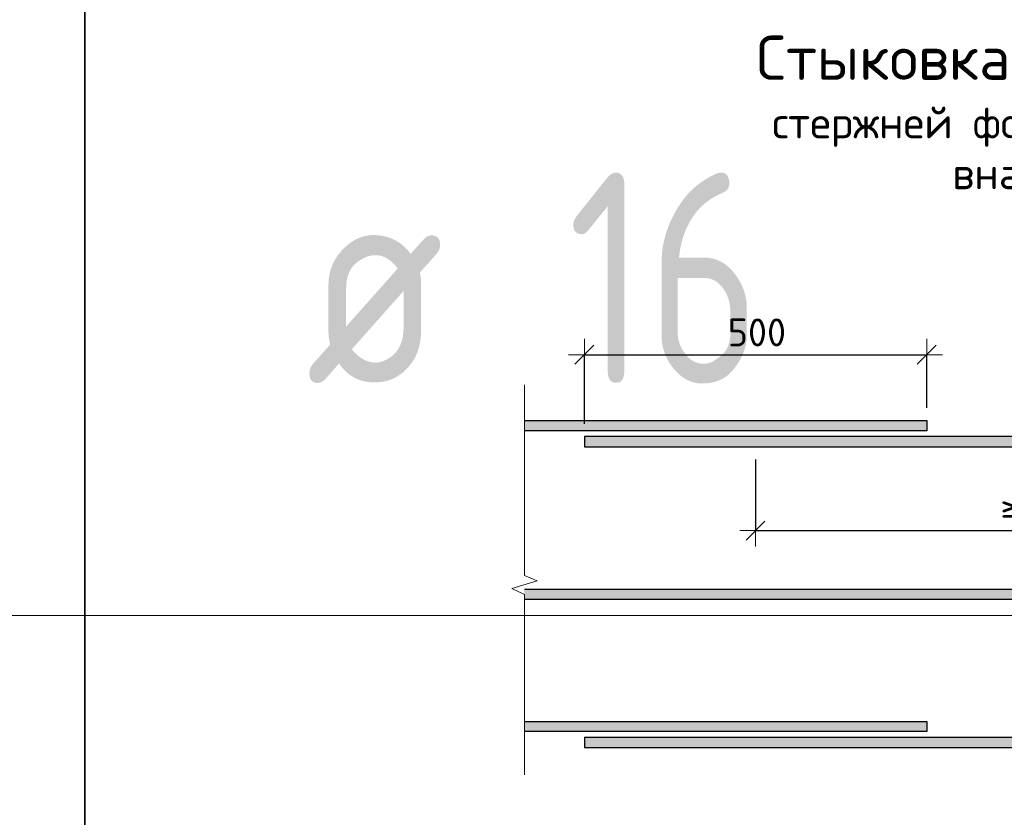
# Model space of a CAD drawing. Header units: metres. Extents: x -38 to 107, y -15 to 21.
# Tile 143 of 167: x 75.342 to 76.51, y 6.632 to 7.578. Entities that reach past the tile are written whole.
import ezdxf

# ---------------------------------------------------------------- set-up
doc = ezdxf.new("R2010")
doc.units = ezdxf.units.M
doc.header["$PDMODE"] = 65
doc.layers.add('XR$3$Арм.стержн.ниж.зоны Х', color=7, linetype='Continuous', lineweight=35, true_color=0xc600c6)
doc.layers.add('XR$5$Арм.стержн.ниж.зоны Х', color=7, linetype='Continuous', lineweight=35, true_color=0xc600c6)
for name, color, linetype, lineweight in [('XR$3$Размерная линия_ общее', 7, 'Continuous', 13), ('XR$4$Текст_ примечание', 7, 'Continuous', 13), ('XR$5$Размерная линия_ общее', 7, 'Continuous', 13)]:
    doc.layers.add(name, color=color, linetype=linetype, lineweight=lineweight)
doc.styles.add('ISOCPEUR', font='txt')
doc.dimstyles.new('DIMSTYLE_35', dxfattribs={"dimtxt": 0.033, "dimasz": 0.0375, "dimexe": 0, "dimexo": 0, "dimgap": 0.0165, "dimtad": 2, "dimdec": 0, "dimlfac": 1000, "dimrnd": 1, "dimzin": 12, "dimdsep": 46, "dimtxsty": 'ISOCPEUR', "dimblk1": 'ALL_ML_STRICH', "dimblk2": 'ALL_ML_STRICH', "dimsah": 1, "dimcen": 0, "dimclrd": 7, "dimclre": 256, "dimclrt": 7, "dimadec": 0, "dimazin": 0, "dimtfac": 1, "dimtdec": 0, "dimtix": 1, "dimtmove": 2, "dimatfit": 3, "dimfxl": 0, "dimtzin": 0, "dimlwd": 0, "dimlwe": -3, "dimarcsym": 0})
doc.dimstyles.new('DIMSTYLE_6', dxfattribs={"dimtxt": 0.033, "dimasz": 0.0375, "dimexe": 0, "dimexo": 0, "dimgap": 0.0165, "dimtad": 2, "dimdec": 0, "dimlfac": 1000, "dimrnd": 1, "dimzin": 12, "dimdsep": 46, "dimtxsty": 'ISOCPEUR', "dimblk1": 'ALL_ML_STRICH', "dimblk2": 'ALL_ML_STRICH', "dimsah": 1, "dimcen": 0, "dimclrd": 7, "dimclre": 256, "dimclrt": 7, "dimadec": 0, "dimazin": 0, "dimtfac": 1, "dimtdec": 0, "dimtix": 1, "dimtmove": 2, "dimatfit": 3, "dimfxl": 0, "dimtzin": 0, "dimlwd": 0, "dimlwe": -3, "dimarcsym": 0})
doc.dimstyles.new('DIMSTYLE_7', dxfattribs={"dimtxt": 0.033, "dimasz": 0.0375, "dimexe": 0, "dimexo": 0, "dimgap": 0.0165, "dimtad": 2, "dimdec": 0, "dimlfac": 1000, "dimrnd": 1, "dimzin": 12, "dimdsep": 46, "dimtxsty": 'ISOCPEUR', "dimblk1": 'ALL_ML_STRICH', "dimblk2": 'ALL_ML_STRICH', "dimsah": 1, "dimcen": 0, "dimclrd": 7, "dimclre": 256, "dimclrt": 7, "dimadec": 0, "dimazin": 0, "dimtfac": 1, "dimtdec": 0, "dimtix": 1, "dimtmove": 2, "dimatfit": 3, "dimfxl": 0, "dimtzin": 0, "dimlwd": 0, "dimlwe": -3, "dimarcsym": 0})
doc.dimstyles.new('DIMSTYLE_8', dxfattribs={"dimtxt": 0.033, "dimasz": 0.0375, "dimexe": 0, "dimexo": 0, "dimgap": 0.0165, "dimtad": 2, "dimdec": 0, "dimlfac": 1000, "dimrnd": 1, "dimzin": 12, "dimdsep": 46, "dimtxsty": 'ISOCPEUR', "dimblk1": 'ALL_ML_STRICH', "dimblk2": 'ALL_ML_STRICH', "dimsah": 1, "dimcen": 0, "dimclrd": 7, "dimclre": 256, "dimclrt": 7, "dimadec": 0, "dimazin": 0, "dimtfac": 1, "dimtdec": 0, "dimtix": 1, "dimtmove": 2, "dimatfit": 3, "dimfxl": 0, "dimtzin": 0, "dimlwd": 0, "dimlwe": -3, "dimarcsym": 0})

# ---------------------------------------------------------------- blocks, each defined once
blk = doc.blocks.new('ALL_ML_STRICH')
at = {"color": 0, "linetype": 'ByBlock', "lineweight": -2}
for p, q in [((0, -0.5), (0, 0.5)), ((-1, 0), (0.5, 0)), ((-0.3, -0.3), (0.3, 0.3))]:
    blk.add_line(p, q, dxfattribs=at)
blk = doc.blocks.new('*D40')
at = {"layer": 'DEFPOINTS', "color": 7, "linetype": 'Continuous', "lineweight": 13, "transparency": 33554687}
for p in [(76.0122, 7.1808), (76.4182, 7.1027), (76.0122, 7.0837)]:
    blk.add_point(p, dxfattribs=at)
at = {"layer": 'XR$3$Размерная линия_ общее', "color": 253, "linetype": 'Continuous', "lineweight": -2, "true_color": 0xa0a0a0, "transparency": 33554687}
for p, q in [((76.0122, 7.0987), (76.0122, 7.1808)), ((76.4182, 7.1177), (76.4182, 7.1808))]:
    blk.add_line(p, q, dxfattribs=at)
at = {"layer": 'XR$3$Размерная линия_ общее', "color": 7, "linetype": 'Continuous', "lineweight": -2, "transparency": 33554687}
blk.add_line((76.0122, 7.1808), (76.4182, 7.1808), dxfattribs=at)
at = {"layer": 'XR$3$Размерная линия_ общее', "color": 7, "linetype": 'Continuous', "lineweight": 13, "transparency": 33554687, "xscale": 0.0375, "yscale": 0.0375, "zscale": 0.0375, "rotation": 180}
blk.add_blockref('ALL_ML_STRICH', (76.0122, 7.1808), dxfattribs=at)
at = {"layer": 'XR$3$Размерная линия_ общее', "color": 7, "linetype": 'Continuous', "lineweight": 13, "transparency": 33554687, "xscale": 0.0375, "yscale": 0.0375, "zscale": 0.0375}
blk.add_blockref('ALL_ML_STRICH', (76.4182, 7.1808), dxfattribs=at)
at = {"layer": 'XR$3$Размерная линия_ общее', "color": 7, "linetype": 'Continuous', "lineweight": 13, "transparency": 33554687, "insert": (76.1822, 7.2238), "char_height": 0.033, "width": 0.00165, "attachment_point": 1, "line_spacing_factor": 0.60241, "style": 'ISOCPEUR'}
blk.add_mtext('500', dxfattribs=at)
blk = doc.blocks.new('*D41')
at = {"layer": 'DEFPOINTS', "color": 7, "linetype": 'Continuous', "lineweight": 13, "transparency": 33554687}
for p in [(76.2152, 7.0717), (76.2152, 6.9723), (76.8852, 6.9027)]:
    blk.add_point(p, dxfattribs=at)
at = {"layer": 'XR$3$Размерная линия_ общее', "color": 253, "linetype": 'Continuous', "lineweight": -2, "true_color": 0xa0a0a0, "transparency": 33554687}
for p, q in [((76.2152, 7.0567), (76.2152, 6.9723)), ((76.8852, 6.9177), (76.8852, 6.9723))]:
    blk.add_line(p, q, dxfattribs=at)
at = {"layer": 'XR$3$Размерная линия_ общее', "color": 7, "linetype": 'Continuous', "lineweight": -2, "transparency": 33554687}
blk.add_line((76.2152, 6.9723), (76.8852, 6.9723), dxfattribs=at)
at = {"layer": 'XR$3$Размерная линия_ общее', "color": 7, "linetype": 'Continuous', "lineweight": 13, "transparency": 33554687, "xscale": 0.0375, "yscale": 0.0375, "zscale": 0.0375, "rotation": 180}
blk.add_blockref('ALL_ML_STRICH', (76.2152, 6.9723), dxfattribs=at)
at = {"layer": 'XR$3$Размерная линия_ общее', "color": 7, "linetype": 'Continuous', "lineweight": 13, "transparency": 33554687, "xscale": 0.0375, "yscale": 0.0375, "zscale": 0.0375}
blk.add_blockref('ALL_ML_STRICH', (76.8852, 6.9723), dxfattribs=at)
at = {"layer": 'XR$3$Размерная линия_ общее', "color": 7, "linetype": 'Continuous', "lineweight": 13, "transparency": 33554687, "insert": (76.5056, 7.0153), "char_height": 0.033, "width": 0.00165, "attachment_point": 1, "line_spacing_factor": 0.60241, "style": 'ISOCPEUR'}
blk.add_mtext('≥650', dxfattribs=at)
blk = doc.blocks.new('ЭЛЕМЕНТ_УЗОРА_1')
at = {"color": 7, "linetype": 'Continuous', "lineweight": 13, "transparency": 33554687}
blk.add_line((75.9412, 6.6827), (75.9412, 6.6827), dxfattribs=at)
blk.add_lwpolyline([(75.9412, 7.1452), (75.9412, 6.919), (75.9562, 6.9126), (75.9262, 6.9038), (75.9412, 6.8964), (75.9412, 6.6827)], dxfattribs=at)
blk = doc.blocks.new('*D690')
at = {"layer": 'DEFPOINTS', "color": 7, "linetype": 'Continuous', "lineweight": 13, "transparency": 33554687}
for p in [(76.0122, 7.1808), (76.4182, 7.1027), (76.0122, 7.0837)]:
    blk.add_point(p, dxfattribs=at)
at = {"layer": 'XR$5$Размерная линия_ общее', "color": 253, "linetype": 'Continuous', "lineweight": -2, "true_color": 0xa0a0a0, "transparency": 33554687}
for p, q in [((76.0122, 7.0987), (76.0122, 7.1808)), ((76.4182, 7.1177), (76.4182, 7.1808))]:
    blk.add_line(p, q, dxfattribs=at)
at = {"layer": 'XR$5$Размерная линия_ общее', "color": 7, "linetype": 'Continuous', "lineweight": -2, "transparency": 33554687}
blk.add_line((76.0122, 7.1808), (76.4182, 7.1808), dxfattribs=at)
at = {"layer": 'XR$5$Размерная линия_ общее', "color": 7, "linetype": 'Continuous', "lineweight": 13, "transparency": 33554687, "xscale": 0.0375, "yscale": 0.0375, "zscale": 0.0375, "rotation": 180}
blk.add_blockref('ALL_ML_STRICH', (76.0122, 7.1808), dxfattribs=at)
at = {"layer": 'XR$5$Размерная линия_ общее', "color": 7, "linetype": 'Continuous', "lineweight": 13, "transparency": 33554687, "xscale": 0.0375, "yscale": 0.0375, "zscale": 0.0375}
blk.add_blockref('ALL_ML_STRICH', (76.4182, 7.1808), dxfattribs=at)
at = {"layer": 'XR$5$Размерная линия_ общее', "color": 7, "linetype": 'Continuous', "lineweight": 13, "transparency": 33554687, "insert": (76.1822, 7.2238), "char_height": 0.033, "width": 0.00165, "attachment_point": 1, "line_spacing_factor": 0.60241, "style": 'ISOCPEUR'}
blk.add_mtext('500', dxfattribs=at)
blk = doc.blocks.new('*D691')
at = {"layer": 'DEFPOINTS', "color": 7, "linetype": 'Continuous', "lineweight": 13, "transparency": 33554687}
for p in [(76.2152, 7.0717), (76.2152, 6.9723), (76.8852, 6.9027)]:
    blk.add_point(p, dxfattribs=at)
at = {"layer": 'XR$5$Размерная линия_ общее', "color": 253, "linetype": 'Continuous', "lineweight": -2, "true_color": 0xa0a0a0, "transparency": 33554687}
for p, q in [((76.2152, 7.0567), (76.2152, 6.9723)), ((76.8852, 6.9177), (76.8852, 6.9723))]:
    blk.add_line(p, q, dxfattribs=at)
at = {"layer": 'XR$5$Размерная линия_ общее', "color": 7, "linetype": 'Continuous', "lineweight": -2, "transparency": 33554687}
blk.add_line((76.2152, 6.9723), (76.8852, 6.9723), dxfattribs=at)
at = {"layer": 'XR$5$Размерная линия_ общее', "color": 7, "linetype": 'Continuous', "lineweight": 13, "transparency": 33554687, "xscale": 0.0375, "yscale": 0.0375, "zscale": 0.0375, "rotation": 180}
blk.add_blockref('ALL_ML_STRICH', (76.2152, 6.9723), dxfattribs=at)
at = {"layer": 'XR$5$Размерная линия_ общее', "color": 7, "linetype": 'Continuous', "lineweight": 13, "transparency": 33554687, "xscale": 0.0375, "yscale": 0.0375, "zscale": 0.0375}
blk.add_blockref('ALL_ML_STRICH', (76.8852, 6.9723), dxfattribs=at)
at = {"layer": 'XR$5$Размерная линия_ общее', "color": 7, "linetype": 'Continuous', "lineweight": 13, "transparency": 33554687, "insert": (76.5056, 7.0153), "char_height": 0.033, "width": 0.00165, "attachment_point": 1, "line_spacing_factor": 0.60241, "style": 'ISOCPEUR'}
blk.add_mtext('≥650', dxfattribs=at)
blk = doc.blocks.new('ЭЛЕМЕНТ_УЗОРА_13')
at = {"color": 7, "linetype": 'Continuous', "lineweight": 13, "transparency": 33554687}
blk.add_line((75.9412, 6.6827), (75.9412, 6.6827), dxfattribs=at)
blk.add_lwpolyline([(75.9412, 7.1452), (75.9412, 6.919), (75.9562, 6.9126), (75.9262, 6.9038), (75.9412, 6.8964), (75.9412, 6.6827)], dxfattribs=at)

msp = doc.modelspace()

# ---------------------------------------------------------------- hatches: boundary and pattern name
at = {"linetype": 'Continuous', "lineweight": 13, "true_color": 0xc8c8c8, "transparency": 33554687}
for points in [[(75.9412, 7.0907), (76.4182, 7.0907), (76.4182, 7.1027), (75.9412, 7.1027)], [(75.9412, 7.0907), (76.4182, 7.0907), (76.4182, 7.1027), (75.9412, 7.1027)], [(76.0122, 7.0837), (76.0122, 7.0717), (77.2012, 7.0717), (77.2012, 7.0837)], [(76.0122, 7.0837), (76.0122, 7.0717), (77.2012, 7.0717), (77.2012, 7.0837)], [(75.9412, 6.8907), (77.0972, 6.8907), (77.0972, 6.9027), (75.9412, 6.9027)], [(75.9412, 6.8907), (77.0972, 6.8907), (77.0972, 6.9027), (75.9412, 6.9027)], [(75.9412, 6.7341), (76.4182, 6.7341), (76.4182, 6.7461), (75.9412, 6.7461)], [(75.9412, 6.7341), (76.4182, 6.7341), (76.4182, 6.7461), (75.9412, 6.7461)], [(76.0122, 6.7271), (76.0122, 6.7151), (77.2012, 6.7151), (77.2012, 6.7271)], [(76.0122, 6.7271), (76.0122, 6.7151), (77.2012, 6.7151), (77.2012, 6.7271)]]:
    msp.add_hatch(color=9, dxfattribs=at).paths.add_polyline_path(points)

# ---------------------------------------------------------------- linework, layer by layer
at = {"layer": 'XR$3$Арм.стержн.ниж.зоны Х', "color": 7, "linetype": 'Continuous', "lineweight": 25, "transparency": 33554687}
for points in [[(75.9412, 7.1027), (76.4182, 7.1027), (76.4182, 7.0907), (75.9412, 7.0907)], [(77.2012, 7.0837), (76.0122, 7.0837), (76.0122, 7.0717), (77.2012, 7.0717)], [(75.9412, 6.9027), (77.0972, 6.9027), (77.0972, 6.8907), (75.9412, 6.8907)], [(75.9412, 6.7461), (76.4182, 6.7461), (76.4182, 6.7341), (75.9412, 6.7341)], [(77.2012, 6.7271), (76.0122, 6.7271), (76.0122, 6.7151), (77.2012, 6.7151)]]:
    msp.add_lwpolyline(points, dxfattribs=at)
at = {"layer": 'XR$4$Текст_ примечание', "color": 7, "linetype": 'Continuous', "lineweight": 35, "transparency": 33554687}
for p, q in [((75.4198, 7.6717), (75.4198, 6.8717)), ((75.4198, 6.8717), (75.4198, 6.0717))]:
    msp.add_line(p, q, dxfattribs=at)
at = {"layer": 'XR$4$Текст_ примечание', "color": 7, "linetype": 'Continuous', "lineweight": 13, "transparency": 33554687}
msp.add_line((86.4198, 6.8717), (67.9198, 6.8717), dxfattribs=at)
at = {"layer": 'XR$5$Арм.стержн.ниж.зоны Х', "color": 7, "linetype": 'Continuous', "lineweight": 25, "transparency": 33554687}
for points in [[(75.9412, 7.1027), (76.4182, 7.1027), (76.4182, 7.0907), (75.9412, 7.0907)], [(77.2012, 7.0837), (76.0122, 7.0837), (76.0122, 7.0717), (77.2012, 7.0717)], [(75.9412, 6.9027), (77.0972, 6.9027), (77.0972, 6.8907), (75.9412, 6.8907)], [(75.9412, 6.7461), (76.4182, 6.7461), (76.4182, 6.7341), (75.9412, 6.7341)], [(77.2012, 6.7271), (76.0122, 6.7271), (76.0122, 6.7151), (77.2012, 6.7151)]]:
    msp.add_lwpolyline(points, dxfattribs=at)

# ---------------------------------------------------------------- block references
at = {"color": 7, "linetype": 'Continuous', "lineweight": 13, "transparency": 33554687}
for name in ['ЭЛЕМЕНТ_УЗОРА_1', 'ЭЛЕМЕНТ_УЗОРА_13']:
    msp.add_blockref(name, (0, 0), dxfattribs=at)

# ---------------------------------------------------------------- texts
at = {"color": 7, "linetype": 'Continuous', "lineweight": 13, "transparency": 33554687, "insert": (76.5737, 7.5592), "char_height": 0.0525, "width": 0.938044, "attachment_point": 2, "line_spacing_factor": 0.963855}
msp.add_mtext('\\A1;{\\fISOCPEUR|i0|b0;\\H0.052500;\\W1.000000;\\C7;Стыковка арматурных}\\P{\\fISOCPEUR|i0|b0;\\H0.037500;\\W1.000000;\\C7;стержней фоновой арматуры}\\P{\\fISOCPEUR|i0|b0;\\H0.037500;\\W1.000000;\\C7;внахлёстку}\\P', dxfattribs=at)
msp.add_mtext('\\A1;{\\fISOCPEUR|i0|b0;\\H0.052500;\\W1.000000;\\C7;Стыковка арматурных}\\P{\\fISOCPEUR|i0|b0;\\H0.037500;\\W1.000000;\\C7;стержней фоновой арматуры}\\P{\\fISOCPEUR|i0|b0;\\H0.037500;\\W1.000000;\\C7;внахлёстку}\\P', dxfattribs=at)
at = {"layer": 'XR$4$Текст_ примечание', "color": 7, "linetype": 'Continuous', "lineweight": 35, "transparency": 33554687, "char_height": 0.25, "attachment_point": 7, "style": 'ISOCPEUR'}
for s, insert, width in [('\\W0.75;16', (75.9925, 7.1467), 0.393567), ('\\W0.82;ø', (75.6817, 7.1467), 0.327205)]:
    msp.add_mtext(s, dxfattribs=dict(at, insert=insert, width=width))

# ---------------------------------------------------------------- dimensions: what is measured, and where the dimension line sits
at = {"layer": 'XR$3$Размерная линия_ общее', "color": 7, "linetype": 'Continuous', "lineweight": 13, "transparency": 33554687}
for base, p1, p2, text, dimstyle, override, picture, middle in [((76.4182, 7.1808), (76.0122, 7.0987), (76.4182, 7.1177), '500', 'DIMSTYLE_6', {"dimpost": '<>', "dimclrd": 7, "dimclre": 253, "dimclrt": 7, "dimlwd": 0, "dimlwe": 65533}, '*D40', (76.2152, 7.1973)), ((76.8852, 6.9723), (76.2152, 7.0567), (76.8852, 6.9177), '≥650', 'DIMSTYLE_7', {"dimpost": '≥<>', "dimclrd": 7, "dimclre": 253, "dimclrt": 7, "dimlwd": 0, "dimlwe": 65533}, '*D41', (76.5502, 6.9888))]:
    dim = msp.add_linear_dim(base=base, p1=p1, p2=p2, text=text, dimstyle=dimstyle, override=override, dxfattribs=at)
    dim.commit()
    dim.dimension.update_dxf_attribs({"geometry": picture, "text_midpoint": middle, "dimtype": 160})
at = {"layer": 'XR$5$Размерная линия_ общее', "color": 7, "linetype": 'Continuous', "lineweight": 13, "transparency": 33554687}
for base, p1, p2, text, dimstyle, override, picture, middle in [((76.4182, 7.1808), (76.0122, 7.0987), (76.4182, 7.1177), '500', 'DIMSTYLE_8', {"dimpost": '<>', "dimclrd": 7, "dimclre": 253, "dimclrt": 7, "dimlwd": 0, "dimlwe": 65533}, '*D690', (76.2152, 7.1973)), ((76.8852, 6.9723), (76.2152, 7.0567), (76.8852, 6.9177), '≥650', 'DIMSTYLE_35', {"dimpost": '≥<>', "dimclrd": 7, "dimclre": 253, "dimclrt": 7, "dimlwd": 0, "dimlwe": 65533}, '*D691', (76.5502, 6.9888))]:
    dim = msp.add_linear_dim(base=base, p1=p1, p2=p2, text=text, dimstyle=dimstyle, override=override, dxfattribs=at)
    dim.commit()
    dim.dimension.update_dxf_attribs({"geometry": picture, "text_midpoint": middle, "dimtype": 160})

doc.saveas('drawing.dxf')
